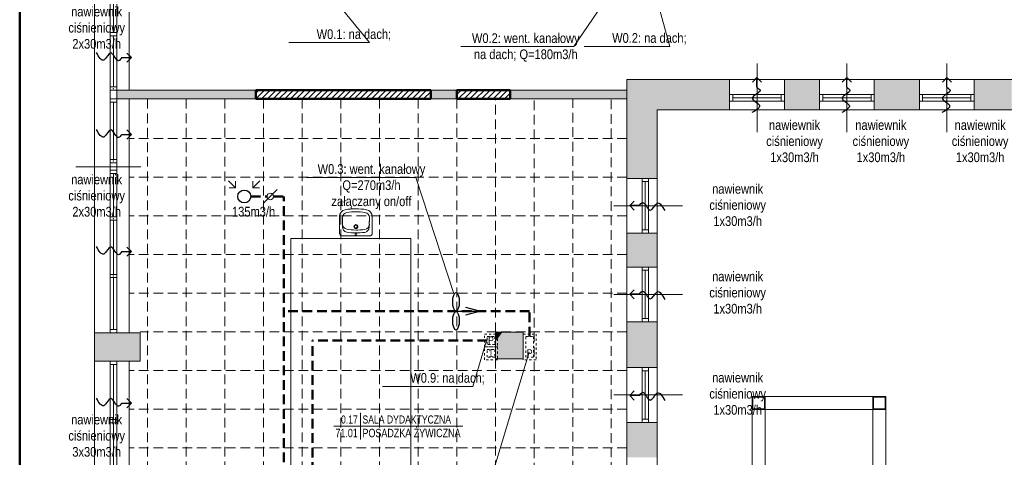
# Model space of a CAD drawing. Header units: millimetres. Extents: x -23540 to 53212, y -37964 to 41185.
# Tile 176 of 203: x 15970 to 17498, y -31069 to -30390. Entities that reach past the tile are written whole.
import ezdxf
from ezdxf.enums import TextEntityAlignment as Align

# ---------------------------------------------------------------- set-up
doc = ezdxf.new("R2010")
doc.units = ezdxf.units.MM
for name, pattern in [('0.5_0.5', [1, 0.5, -0.5]), ('DASHED', [0.75, 0.5, -0.25]), ('DASHEDX2', [1.5, 1, -0.5])]:
    doc.linetypes.add(name, pattern=pattern)
doc.layers.get('0').update_dxf_attribs({"lineweight": 18})
for name, color, linetype, lineweight in [('BA_met', 7, 'Continuous', 18), ('M_Ramki rysunków', 2, 'Continuous', 18), ('mm_went_opis', 7, 'Continuous', 15), ('mm_Wentylacja', 5, 'Continuous', 50), ('PG_PRZERYWANE_ŚREDNIE', 1, 'DASHEDX2', 18), ('PG_WIDOKOWE_CIENKIE', 1, 'Continuous', 18), ('PG_ŚCIANY_DZIAŁOWE', 3, 'Continuous', 18), ('Przemek_okna', 7, 'Continuous', 18)]:
    doc.layers.add(name, color=color, linetype=linetype, lineweight=lineweight)
doc.styles.add('ROMANS', font='bikromsw.shx', dxfattribs={"width": 0.8})
doc.styles.get("Standard").update_dxf_attribs({"font": 'arial.ttf'})

# ---------------------------------------------------------------- blocks, each defined once
blk = doc.blocks.new('bikmet')
blk.add_line((0, 1.65), (0, -1.65))
at = {"style": 'ROMANS', "width": 0.8}
blk.add_attdef('NRPOM', text='', height=1, dxfattribs=at).set_placement((-0.33, 0.33), align=Align.RIGHT)
blk.add_attdef('NWAPOM', (0.25, 0.33), '', height=1, dxfattribs=at)
blk.add_attdef('RAREA', text='', height=1.04, dxfattribs=at).set_placement((-0.33, -0.33), align=Align.TOP_RIGHT)
blk.add_attdef('PODLOGA', text='', height=1.04, dxfattribs=at).set_placement((0.25, -0.33), align=Align.TOP_LEFT)
blk = doc.blocks.new('podciecie')
at = {"layer": 'mm_Wentylacja', "color": 142, "lineweight": 30}
for p, q in [((23288, -37590.5), (23280.9, -37583.4)), ((23288, -37575.5), (23288, -37590.5)), ((23288, -37590.5), (23295.1, -37583.4))]:
    blk.add_line(p, q, dxfattribs=at)
blk.add_spline([(23288, -37575.5), (23283.2, -37570.7), (23295.2, -37558.8), (23284.2, -37547.8), (23295.8, -37536.2)], degree=3, dxfattribs=at)
blk = doc.blocks.new('A$C6458b610')
at = {"layer": 'mm_went_opis', "color": 40, "lineweight": 30, "true_color": 0xf8d731}
for points in [[(34.9, 20.3), (29.2, 41.5), (23.5, 20.3)], [(29.2, 5.1), (29.2, 41.5)]]:
    blk.add_lwpolyline(points, dxfattribs=at)
for centre in [(14.6, 5.1), (43.8, 5.1)]:
    blk.add_ellipse(centre, major_axis=(-14.6, 0), ratio=0.348878, dxfattribs=at)

msp = doc.modelspace()

# ---------------------------------------------------------------- hatches: boundary and pattern name
at = {"layer": 'PG_ŚCIANY_DZIAŁOWE', "true_color": 0x939598, "transparency": 33554610}
h = msp.add_hatch(color=252, dxfattribs=at)
h.dxf.hatch_style = 1
h.paths.add_polyline_path([(16912.4, -30482.5), (16912.4, -30636), (16959.4, -30636), (16959.4, -30571), (16959.4, -30529.5), (17071.9, -30529.5), (17071.9, -30482.5)])
h = msp.add_hatch(color=252, dxfattribs=at)
h.dxf.hatch_style = 1
h.paths.add_polyline_path([(17211.4, -30529.5), (17211.4, -30482.5), (17156.9, -30482.5), (17156.9, -30529.5)])
h = msp.add_hatch(color=252, dxfattribs=at)
h.dxf.hatch_style = 1
h.paths.add_polyline_path([(17296.4, -30482.5), (17296.4, -30529.5), (17366.4, -30529.5), (17366.4, -30482.5)])
h = msp.add_hatch(color=252, dxfattribs=at)
h.dxf.hatch_style = 1
h.paths.add_polyline_path([(17509.4, -30482.5), (17451.4, -30482.5), (17451.4, -30529.5), (17509.4, -30529.5)])
h = msp.add_hatch(color=252, dxfattribs=at)
h.dxf.hatch_style = 1
h.paths.add_polyline_path([(16336.4, -30499), (16120.4, -30499), (16120.4, -30512.5), (16336.4, -30512.5)])
h = msp.add_hatch(color=252, dxfattribs=at)
h.dxf.hatch_style = 1
h.paths.add_polyline_path([(16648.4, -30499), (16607.9, -30499), (16607.9, -30512.5), (16648.4, -30512.5)])
h = msp.add_hatch(color=252, dxfattribs=at)
h.dxf.hatch_style = 1
h.paths.add_polyline_path([(16912.4, -30499), (16731.4, -30499), (16731.4, -30512.5), (16912.4, -30512.5)])
h = msp.add_hatch(color=252, dxfattribs=at)
h.dxf.hatch_style = 1
h.paths.add_polyline_path([(16959.4, -30721), (16912.4, -30721), (16912.4, -30773.5), (16959.4, -30773.5)])
h = msp.add_hatch(color=252, dxfattribs=at)
h.dxf.hatch_style = 1
h.paths.add_polyline_path([(16959.4, -30858.5), (16912.4, -30858.5), (16912.4, -30929.5), (16959.4, -30929.5)])
h = msp.add_hatch(color=252, dxfattribs=at)
h.dxf.hatch_style = 1
h.paths.add_polyline_path([(16156.9, -30875.5), (16085.9, -30875.5), (16085.9, -30919.5), (16156.9, -30919.5)])
h = msp.add_hatch(color=252, dxfattribs=at)
h.dxf.hatch_style = 1
h.paths.add_polyline_path([(16751.4, -30916), (16751.4, -30874.5), (16719.2, -30874.5), (16708.4, -30888.9), (16708.4, -30916)])
h = msp.add_hatch(color=252, dxfattribs=at)
h.dxf.hatch_style = 1
h.paths.add_polyline_path([(16719.2, -30874.5), (16708.4, -30874.5), (16708.4, -30888.9)])
h = msp.add_hatch(color=252, dxfattribs=at)
h.dxf.hatch_style = 1
h.paths.add_polyline_path([(16912.4, -31068.7), (16959.4, -31068.7), (16959.4, -31014.5), (16912.4, -31014.5)])

# ---------------------------------------------------------------- linework, layer by layer
at = {"color": 251, "true_color": 0x636466}
for p, q in [((16085.9, -31836), (16085.9, -29673.5)), ((16110.4, -30499), (16110.4, -30323)), ((16120.4, -30323), (16120.4, -30499)), ((16139.9, -30499), (16139.9, -30323)), ((16115.4, -30409.3), (16115.4, -30328)), ((16120.4, -30409.3), (16110.4, -30409.3)), ((16120.4, -30414.6), (16110.4, -30414.6)), ((16115.4, -30494), (16115.4, -30414.6)), ((16912.4, -31295), (16912.4, -30482.5)), ((17746.4, -30482.5), (16912.4, -30482.5)), ((17071.9, -30529.5), (17071.9, -30482.5)), ((17156.9, -30529.5), (17156.9, -30482.5)), ((17211.4, -30529.5), (17211.4, -30482.5)), ((17296.4, -30529.5), (17296.4, -30482.5)), ((17366.4, -30529.5), (17366.4, -30482.5)), ((17451.4, -30529.5), (17451.4, -30482.5)), ((16120.4, -30494), (16110.4, -30494)), ((16110.4, -30875.5), (16110.4, -30499)), ((16120.4, -30499), (16110.4, -30499)), ((16120.4, -30499), (16110.4, -30499)), ((16120.4, -30875.5), (16120.4, -30499)), ((16648.4, -30499), (16120.4, -30499)), ((16648.4, -30512.5), (16648.4, -30499)), ((16731.4, -30512.5), (16731.4, -30499)), ((16912.4, -30499), (16731.4, -30499)), ((16912.4, -30499), (16754.9, -30499)), ((17156.9, -30506), (17071.9, -30506)), ((17076.9, -30506), (17076.9, -30516)), ((17151.9, -30506), (17151.9, -30516)), ((17296.4, -30506), (17211.4, -30506)), ((17216.4, -30506), (17216.4, -30516)), ((17291.4, -30506), (17291.4, -30516)), ((17451.4, -30506), (17366.4, -30506)), ((17371.4, -30506), (17371.4, -30516)), ((17446.4, -30506), (17446.4, -30516)), ((16120.4, -30512.5), (16110.4, -30512.5)), ((16120.4, -30517.5), (16110.4, -30517.5)), ((16115.4, -30606.6), (16115.4, -30517.5)), ((16648.4, -30512.5), (16120.4, -30512.5)), ((16139.9, -30875.5), (16139.9, -30512.5)), ((16912.4, -30512.5), (16731.4, -30512.5)), ((17156.9, -30516), (17071.9, -30516)), ((17151.9, -30511), (17076.9, -30511)), ((17296.4, -30516), (17211.4, -30516)), ((17291.4, -30511), (17216.4, -30511)), ((17451.4, -30516), (17366.4, -30516)), ((17446.4, -30511), (17371.4, -30511)), ((17693.4, -30529.5), (16959.4, -30529.5)), ((16959.4, -30571), (16959.4, -30529.5)), ((16959.4, -31270.5), (16959.4, -30571)), ((16120.4, -30606.6), (16110.4, -30606.6)), ((16120.4, -30606.6), (16110.4, -30606.6)), ((16120.4, -30611.6), (16110.4, -30611.6)), ((16120.4, -30611.6), (16110.4, -30611.6)), ((16120.4, -30611.6), (16110.4, -30611.6)), ((16110.4, -30623.1), (16120.4, -30623.1)), ((16120.4, -30623.1), (16110.4, -30623.1)), ((16120.4, -30628.1), (16110.4, -30628.1)), ((16115.4, -30695.7), (16115.4, -30628.1)), ((16959.4, -30636), (16912.4, -30636)), ((16935.9, -30636), (16935.9, -30721)), ((16935.9, -30641), (16945.9, -30641)), ((16940.9, -30641), (16940.9, -30716)), ((16945.9, -30636), (16945.9, -30721)), ((16120.4, -30695.7), (16110.4, -30695.7)), ((16120.4, -30700.7), (16110.4, -30700.7)), ((16115.4, -30784.8), (16115.4, -30700.7)), ((16959.4, -30721), (16912.4, -30721)), ((16935.9, -30716), (16945.9, -30716)), ((16959.4, -30773.5), (16912.4, -30773.5)), ((16935.9, -30773.5), (16935.9, -30858.5)), ((16935.9, -30778.5), (16945.9, -30778.5)), ((16940.9, -30778.5), (16940.9, -30853.5)), ((16945.9, -30773.5), (16945.9, -30858.5)), ((16945.9, -30774.5), (16945.9, -30857.5)), ((16120.4, -30784.8), (16110.4, -30784.8)), ((16120.4, -30789.8), (16110.4, -30789.8)), ((16115.4, -30870.5), (16115.4, -30789.8)), ((16959.4, -30858.5), (16912.4, -30858.5)), ((16935.9, -30853.5), (16945.9, -30853.5)), ((16120.4, -30870.5), (16110.4, -30870.5)), ((16156.9, -30875.5), (16085.9, -30875.5)), ((16120.4, -30875.5), (16110.4, -30875.5)), ((16156.9, -30919.5), (16156.9, -30875.5)), ((16708.4, -30916), (16708.4, -30874.5)), ((16751.4, -30874.5), (16708.4, -30874.5)), ((16751.4, -30916), (16751.4, -30874.5)), ((16156.9, -30919.5), (16085.9, -30919.5)), ((16110.4, -31473.5), (16110.4, -30919.5)), ((16120.4, -30919.5), (16110.4, -30919.5)), ((16120.4, -31473.5), (16120.4, -30919.5)), ((16139.9, -30919.5), (16139.9, -31473.5)), ((16751.4, -30916), (16708.4, -30916)), ((16120.4, -30924.5), (16110.4, -30924.5)), ((16115.4, -31010.1), (16115.4, -30924.5)), ((16959.4, -30929.5), (16912.4, -30929.5)), ((16935.9, -30929.5), (16935.9, -31014.5)), ((16935.9, -30934.5), (16945.9, -30934.5)), ((16940.9, -30934.5), (16940.9, -31009.5)), ((16945.9, -30929.5), (16945.9, -31014.5)), ((16945.9, -30930), (16945.9, -31014)), ((16120.4, -31010.1), (16110.4, -31010.1)), ((16935.9, -31009.5), (16945.9, -31009.5)), ((16120.4, -31015.1), (16110.4, -31015.1)), ((16115.4, -31095.8), (16115.4, -31015.1)), ((16959.4, -31014.5), (16912.4, -31014.5))]:
    msp.add_line(p, q, dxfattribs=at)
at = {"color": 251, "lineweight": 20, "true_color": 0x636466}
for p, q in [((17114.4, -30564.4), (17114.4, -30457.6)), ((17253.9, -30564.4), (17253.9, -30457.6)), ((17408.9, -30564.4), (17408.9, -30457.6)), ((16336.4, -30512.5), (16336.4, -30499)), ((16607.9, -30512.5), (16607.9, -30499)), ((16607.9, -30499), (16607.9, -30509)), ((16998.7, -30678.5), (16891.9, -30678.5)), ((16998.7, -30816), (16891.9, -30816)), ((16998.7, -30972), (16891.9, -30972)), ((17106.9, -31190.5), (17106.9, -30974.5)), ((17106.9, -30974.5), (17314.4, -30974.5)), ((17106.9, -30994.5), (17106.9, -30974.5)), ((17106.9, -30974.5), (17126.9, -30974.5)), ((17107.9, -30993.5), (17107.9, -30975.5)), ((17107.9, -30975.5), (17125.9, -30975.5)), ((17125.9, -30975.5), (17125.9, -30993.5)), ((17126.9, -30994.5), (17126.9, -30974.5)), ((17126.9, -30974.5), (17126.9, -30994.5)), ((17294.4, -30994.5), (17294.4, -30974.5)), ((17294.4, -30994.5), (17294.4, -30974.5)), ((17294.4, -30974.5), (17314.4, -30974.5)), ((17295.4, -30993.5), (17295.4, -30975.5)), ((17295.4, -30975.5), (17313.4, -30975.5)), ((17313.4, -30975.5), (17313.4, -30993.5)), ((17314.4, -30974.5), (17314.4, -31190.5)), ((17314.4, -30974.5), (17314.4, -30994.5)), ((17126.9, -30994.5), (17106.9, -30994.5)), ((17126.9, -30994.5), (17106.9, -30994.5)), ((17125.9, -30993.5), (17107.9, -30993.5)), ((17126.9, -31170.5), (17126.9, -30994.5)), ((17126.9, -30994.5), (17294.4, -30994.5)), ((17294.4, -30994.5), (17294.4, -31170.5)), ((17294.4, -30994.5), (17314.4, -30994.5)), ((17314.4, -30994.5), (17294.4, -30994.5)), ((17313.4, -30993.5), (17295.4, -30993.5))]:
    msp.add_line(p, q, dxfattribs=at)
at = {"color": 251, "true_color": 0x636466}
for p in [(16115.4, -30417.1), (16115.4, -30496.5), (16115.4, -30609.1), (16115.4, -30609.1), (16115.4, -30698.2), (16115.4, -30698.2), (16115.4, -30787.3), (16115.4, -30787.3), (16115.4, -31012.6), (16115.4, -31012.6), (16115.4, -31012.6), (16115.4, -31012.6)]:
    msp.add_point(p, dxfattribs=at)
at = {"layer": 'BA_met', "color": 251, "true_color": 0x636466}
msp.add_line((16457.4, -31020.4), (16657.6, -31020.4), dxfattribs=at)
at = {"layer": 'M_Ramki rysunków', "color": 18, "lineweight": 50, "true_color": 0x000000}
msp.add_line((15969.8, -32949), (15969.8, -28849), dxfattribs=at)
at = {"layer": 'mm_went_opis'}
for p, q in [((16830, -30431.4), (16946.1, -30260)), ((16512.8, -30425.2), (16410.9, -30300.5)), ((16978.8, -30431.2), (16945.3, -30307.1)), ((16512.8, -30425.2), (16387.6, -30425.2)), ((16830, -30431.4), (16654.4, -30431.4)), ((16978.8, -30431.2), (16846.3, -30431.2)), ((16584.8, -30634.5), (16414.9, -30634.5)), ((16584.8, -30634.5), (16644.4, -30816.2)), ((16673.2, -30958.6), (16694.7, -30887.3)), ((16702.9, -31098.2), (16760.9, -30905.6)), ((16673.2, -30958.6), (16533, -30958.6))]:
    msp.add_line(p, q, dxfattribs=at)
at = {"layer": 'mm_Wentylacja', "color": 142, "lineweight": 20}
for p, q in [((16294.2, -30639.8), (16304.8, -30650.4)), ((16304.8, -30650.4), (16304.8, -30640.4)), ((16342.5, -30639.8), (16331.9, -30650.4)), ((16331.9, -30650.4), (16331.9, -30640.4)), ((16304.8, -30650.4), (16294.8, -30650.4)), ((16331.9, -30650.4), (16341.9, -30650.4)), ((16348.2, -30674.6), (16369.4, -30653.4))]:
    msp.add_line(p, q, dxfattribs=at)
at = {"layer": 'mm_Wentylacja', "color": 1, "linetype": 'DASHED', "lineweight": 50, "ltscale": 30}
for p, q in [((16328.4, -30664), (16353.8, -30664)), ((16363.8, -30664), (16379.8, -30664)), ((16379.8, -31324), (16379.8, -30664)), ((16761.4, -30842.1), (16379.8, -30842.1)), ((16761.4, -30881.5), (16761.4, -30842.1)), ((16424.6, -31384), (16424.6, -30887.5)), ((16695.4, -30887.5), (16424.6, -30887.5))]:
    msp.add_line(p, q, dxfattribs=at)
at = {"layer": 'mm_Wentylacja', "color": 1, "lineweight": 30}
msp.add_circle((16318.4, -30664), 10, dxfattribs=at)
at = {"layer": 'mm_Wentylacja', "color": 142, "lineweight": 20}
msp.add_circle((16358.8, -30664), 5, dxfattribs=at)
at = {"layer": 'PG_PRZERYWANE_ŚREDNIE', "color": 251, "lineweight": 15, "ltscale": 15, "true_color": 0x636466}
for p, q in [((16168.4, -30512.5), (16168.4, -31474)), ((16228.4, -30512.5), (16228.4, -31474)), ((16288.4, -30512.5), (16288.4, -31474)), ((16348.4, -30512.5), (16348.4, -31474)), ((16408.4, -30512.5), (16408.4, -31474)), ((16468.4, -30512.5), (16468.4, -31474)), ((16528.4, -30512.5), (16528.4, -31474)), ((16588.4, -30512.5), (16588.4, -31474)), ((16648.4, -30512.5), (16648.4, -31474)), ((16708.4, -30874.5), (16708.4, -30512.5)), ((16768.3, -31295), (16768.3, -30515.3)), ((16828.2, -31291.6), (16828.2, -30511.9)), ((16888.2, -31293.7), (16888.2, -30514.1)), ((16912.4, -30574), (16139.9, -30574)), ((16912.4, -30634), (16139.9, -30634)), ((16912.4, -30694), (16139.9, -30694)), ((16912.4, -30754), (16139.9, -30754)), ((16912.4, -30814), (16139.9, -30814)), ((16912.4, -30874), (16156.9, -30874)), ((16708.4, -30916), (16708.4, -31474)), ((16912.4, -30934), (16139.9, -30934)), ((16912.4, -30994), (16139.9, -30994)), ((16912.4, -31054), (16139.9, -31054))]:
    msp.add_line(p, q, dxfattribs=at)
at = {"layer": 'PG_WIDOKOWE_CIENKIE', "color": 251, "linetype": 'Continuous', "lineweight": 18, "true_color": 0x636466}
for p, q in [((16336.4, -30503.5), (16340.9, -30499)), ((16336.4, -30512.5), (16349.9, -30499)), ((16345.3, -30512.5), (16358.8, -30499)), ((16354.3, -30512.5), (16367.8, -30499)), ((16363.3, -30512.5), (16376.8, -30499)), ((16372.3, -30512.5), (16385.8, -30499)), ((16381.3, -30512.5), (16394.8, -30499)), ((16390.2, -30512.5), (16403.7, -30499)), ((16399.2, -30512.5), (16412.7, -30499)), ((16408.2, -30512.5), (16421.7, -30499)), ((16417.2, -30512.5), (16430.7, -30499)), ((16426.2, -30512.5), (16439.7, -30499)), ((16435.1, -30512.5), (16448.6, -30499)), ((16444.1, -30512.5), (16457.6, -30499)), ((16453.1, -30512.5), (16466.6, -30499)), ((16462.1, -30512.5), (16475.6, -30499)), ((16471.1, -30512.5), (16484.6, -30499)), ((16480.1, -30512.5), (16493.6, -30499)), ((16489, -30512.5), (16502.5, -30499)), ((16498, -30512.5), (16511.5, -30499)), ((16507, -30512.5), (16520.5, -30499)), ((16516, -30512.5), (16529.5, -30499)), ((16525, -30512.5), (16538.5, -30499)), ((16533.9, -30512.5), (16547.4, -30499)), ((16542.9, -30512.5), (16556.4, -30499)), ((16551.9, -30512.5), (16565.4, -30499)), ((16560.9, -30512.5), (16574.4, -30499)), ((16569.9, -30512.5), (16583.4, -30499)), ((16578.8, -30512.5), (16592.3, -30499)), ((16587.8, -30512.5), (16601.3, -30499)), ((16596.8, -30512.5), (16607.9, -30501.4)), ((16648.4, -30505.8), (16655.2, -30499)), ((16650.7, -30512.5), (16664.2, -30499)), ((16659.7, -30512.5), (16673.2, -30499)), ((16668.6, -30512.5), (16682.1, -30499)), ((16677.6, -30512.5), (16691.1, -30499)), ((16686.6, -30512.5), (16700.1, -30499)), ((16695.6, -30512.5), (16709.1, -30499)), ((16704.6, -30512.5), (16718.1, -30499)), ((16713.5, -30512.5), (16727, -30499)), ((16722.5, -30512.5), (16731.4, -30503.6)), ((16605.8, -30512.5), (16607.9, -30510.4))]:
    msp.add_line(p, q, dxfattribs=at)
at = {"layer": 'PG_WIDOKOWE_CIENKIE', "color": 251, "lineweight": 50, "true_color": 0x636466}
for p, q in [((16336.4, -30499), (16607.9, -30499)), ((16336.4, -30512.5), (16336.4, -30499)), ((16607.9, -30499), (16607.9, -30512.5)), ((16648.4, -30499), (16731.4, -30499)), ((16648.4, -30512.5), (16648.4, -30499)), ((16731.4, -30499), (16731.4, -30512.5)), ((16607.9, -30512.5), (16336.4, -30512.5)), ((16731.4, -30512.5), (16648.4, -30512.5))]:
    msp.add_line(p, q, dxfattribs=at)
at = {"layer": 'PG_WIDOKOWE_CIENKIE', "color": 251, "lineweight": 18, "true_color": 0x636466}
for p, q in [((16466.2, -30695.3), (16466.2, -30720.7)), ((16470.8, -30696.8), (16470.8, -30706.2)), ((16512.5, -30707.2), (16512.7, -30696.8)), ((16512.6, -30700.8), (16512.6, -30703.4)), ((16512.6, -30701.6), (16512.6, -30701.6)), ((16512.6, -30702.7), (16512.6, -30702.7)), ((16512.6, -30703.4), (16512.6, -30703.4)), ((16512.6, -30703.4), (16512.6, -30703.4)), ((16517.1, -30695.3), (16517.1, -30720.7)), ((16470.7, -30711), (16470.8, -30705.7)), ((16470.7, -30708), (16470.8, -30708)), ((16512.5, -30706.2), (16512.6, -30706.2)), ((16512.5, -30711.7), (16512.6, -30706.3)), ((16512.5, -30708), (16512.6, -30708)), ((16470.8, -30725.2), (16512.6, -30725.2))]:
    msp.add_line(p, q, dxfattribs=at)
at = {"layer": 'PG_WIDOKOWE_CIENKIE', "color": 251, "lineweight": 13, "true_color": 0x636466}
for p, q in [((16390.6, -31198.4), (16390.6, -30729.1)), ((16390.6, -30729.1), (16577.2, -30729.1)), ((16577.2, -30729.1), (16577.2, -31198.4))]:
    msp.add_line(p, q, dxfattribs=at)
at = {"layer": 'PG_WIDOKOWE_CIENKIE', "color": 251, "linetype": '0.5_0.5', "ltscale": 7, "true_color": 0x636466}
for points in [[(16691.4, -30877.5), (16711.4, -30877.5), (16711.4, -30897.5), (16691.4, -30897.5)], [(16695.4, -30881.5), (16707.4, -30881.5), (16707.4, -30893.5), (16695.4, -30893.5)], [(16751.4, -30877.5), (16771.4, -30877.5), (16771.4, -30917.5), (16751.4, -30917.5)], [(16751.4, -30877.5), (16771.4, -30877.5), (16771.4, -30917.5), (16751.4, -30917.5)], [(16755.4, -30881.5), (16767.4, -30881.5), (16767.4, -30913.5), (16755.4, -30913.5)], [(16755.4, -30881.5), (16767.4, -30881.5), (16767.4, -30913.5), (16755.4, -30913.5)], [(16691.4, -30897.5), (16711.4, -30897.5), (16711.4, -30917.5), (16691.4, -30917.5)], [(16695.4, -30901.5), (16707.4, -30901.5), (16707.4, -30913.5), (16695.4, -30913.5)]]:
    msp.add_lwpolyline(points, close=True, dxfattribs=at)
at = {"layer": 'PG_WIDOKOWE_CIENKIE', "color": 251, "lineweight": 18, "true_color": 0x636466}
for centre, radius in [((16491.7, -30710.7), 3.18), ((16491.7, -30710.7), 2.27), ((16491.7, -30723), 1.36)]:
    msp.add_circle(centre, radius, dxfattribs=at)
for centre, radius, start, end in [((16477.1, -30695.3), 10.9, 100.2403, 180), ((16479, -30696.8), 8.18, 99.1541, 180), ((16491.7, -30775.8), 92.7, 79.7597, 100.2403), ((16491.7, -30775.8), 88.2, 80.8459, 99.1541), ((16504.4, -30696.8), 8.18, 0, 80.8459), ((16506.2, -30695.3), 10.9, 0, 79.7597), ((16470.8, -30720.7), 4.55, 180, 270), ((16478.9, -30711.2), 8.18, 179.1253, 259.9711), ((16478.9, -30706.6), 8.18, 185.2076, 259.9711), ((16492.8, -30627.9), 88.2, 259.9711, 278.2794), ((16492.8, -30632.4), 88.2, 259.9711, 278.2794), ((16504.4, -30707), 8.18, 278.2794, 359.1253), ((16504.3, -30711.6), 8.18, 278.2794, 359.1253), ((16512.6, -30720.7), 4.55, 270, 0)]:
    msp.add_arc(centre, radius, start, end, dxfattribs=at)
at = {"layer": 'Przemek_okna', "color": 251, "true_color": 0x636466}
msp.add_line((16157.8, -30617.8), (16056.8, -30617.8), dxfattribs=at)

# ---------------------------------------------------------------- block references
at = {"color": 252, "rotation": 270}
msp.add_blockref('A$C6458b610', (16642, -30812.9), dxfattribs=at)
at = {"layer": 'BA_met', "color": 251, "true_color": 0x636466, "xscale": 12.5, "yscale": 12.5, "zscale": 12.5}
msp.add_blockref('bikmet', (16498.8, -31020.4), dxfattribs=at).add_auto_attribs({'NRPOM': '0.17', 'NWAPOM': 'SALA DYDAKTYCZNA', 'RAREA': '71.01', 'PODLOGA': 'POSADZKA ŻYWICZNA'})
at = {"layer": 'mm_Wentylacja', "color": 2, "lineweight": 30}
for p, rotation in [((-21447.3, -53736.5), 89.99999999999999), ((40402.2, -68070.1), 180), ((40541.7, -68070.1), 180), ((40697.2, -68070.1), 180), ((-21447.3, -53855.9), 89.99999999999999), ((54507.3, -7390.2), 270), ((-21447.3, -54037.5), 89.99999999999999), ((54507.3, -7527.8), 270), ((-21447.3, -54272.8), 89.99999999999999), ((54507.3, -7684.7), 270)]:
    msp.add_blockref('podciecie', p, dxfattribs=dict(at, rotation=rotation))

# ---------------------------------------------------------------- texts
at = {"layer": 'mm_went_opis', "attachment_point": 2}
for s, insert, char_height, width in [('{\\fArial Narrow|b0|i0|c238|p34;nawiewnik \\Pciśnieniowy \\P2x30m3/h}', (16089.3, -30369.6), 15, 195.5), ('{\\fArial Narrow|b0|i0|c238|p34;W0.1: na dach; }', (16488.6, -30404.6), 15, 195.5), ('{\\fArial Narrow|b0|i0|c238|p34;W0.2: went. kanałowy\\Pna dach; Q=180m3/h}', (16755.4, -30410.8), 15, 195.5), ('{\\fArial Narrow|b0|i0|c238|p34;W0.2: na dach; }', (16947.3, -30410.5), 15, 195.5), ('{\\fArial Narrow|b0|i0|c238|p34;nawiewnik \\Pciśnieniowy \\P1x30m3/h}', (17172.6, -30545.6), 15, 195.5), ('{\\fArial Narrow|b0|i0|c238|p34;nawiewnik \\Pciśnieniowy \\P1x30m3/h}', (17306.6, -30545.6), 15, 195.5), ('{\\fArial Narrow|b0|i0|c238|p34;nawiewnik \\Pciśnieniowy \\P1x30m3/h}', (17460.7, -30545.6), 15, 195.5), ('{\\fArial Narrow|b0|i0|c238|p34;W0.3: went. kanałowy\\PQ=270m3/h\\Pzałączany on/off}', (16515.9, -30613.9), 15, 195.5), ('{\\fArial Narrow|b0|i0|c238|p34;nawiewnik \\Pciśnieniowy \\P2x30m3/h}', (16089.3, -30630.1), 15, 195.5), ('{\\fArial Narrow|b0|i0|c238|p34;nawiewnik \\Pciśnieniowy \\P1x30m3/h}', (17084.3, -30644.7), 15, 195.5), ('{\\fArial Narrow|b0|i0|c238|p34;135m3/h}', (16332.9, -30680), 15.06, 104.667), ('{\\fArial Narrow|b0|i0|c238|p34;nawiewnik \\Pciśnieniowy \\P1x30m3/h}', (17084.3, -30780.6), 15, 195.5), ('{\\fArial Narrow|b0|i0|c238|p34;W0.9: na dach; }', (16634, -30938), 15, 195.5), ('{\\fArial Narrow|b0|i0|c238|p34;nawiewnik \\Pciśnieniowy \\P1x30m3/h}', (17084.3, -30937.6), 15, 195.5), ('{\\fArial Narrow|b0|i0|c238|p34;nawiewnik \\Pciśnieniowy \\P3x30m3/h}', (16089.3, -31002.7), 15, 195.5)]:
    msp.add_mtext(s, dxfattribs=dict(at, insert=insert, char_height=char_height, width=width))
at = {"layer": 'mm_went_opis', "color": 4, "char_height": 12, "width": 196.657, "attachment_point": 2}
for s, insert in [('{\\fArial Narrow|b0|i0|c238|p34;P}', (16701.3, -30881.1)), ('{\\fArial Narrow|b0|i0|c238|p34;1}', (16701.3, -30901.1)), ('{\\fArial Narrow|b0|i0|c238|p34;P}', (16761.3, -30901.1))]:
    msp.add_mtext(s, dxfattribs=dict(at, insert=insert))

doc.saveas('drawing.dxf')
